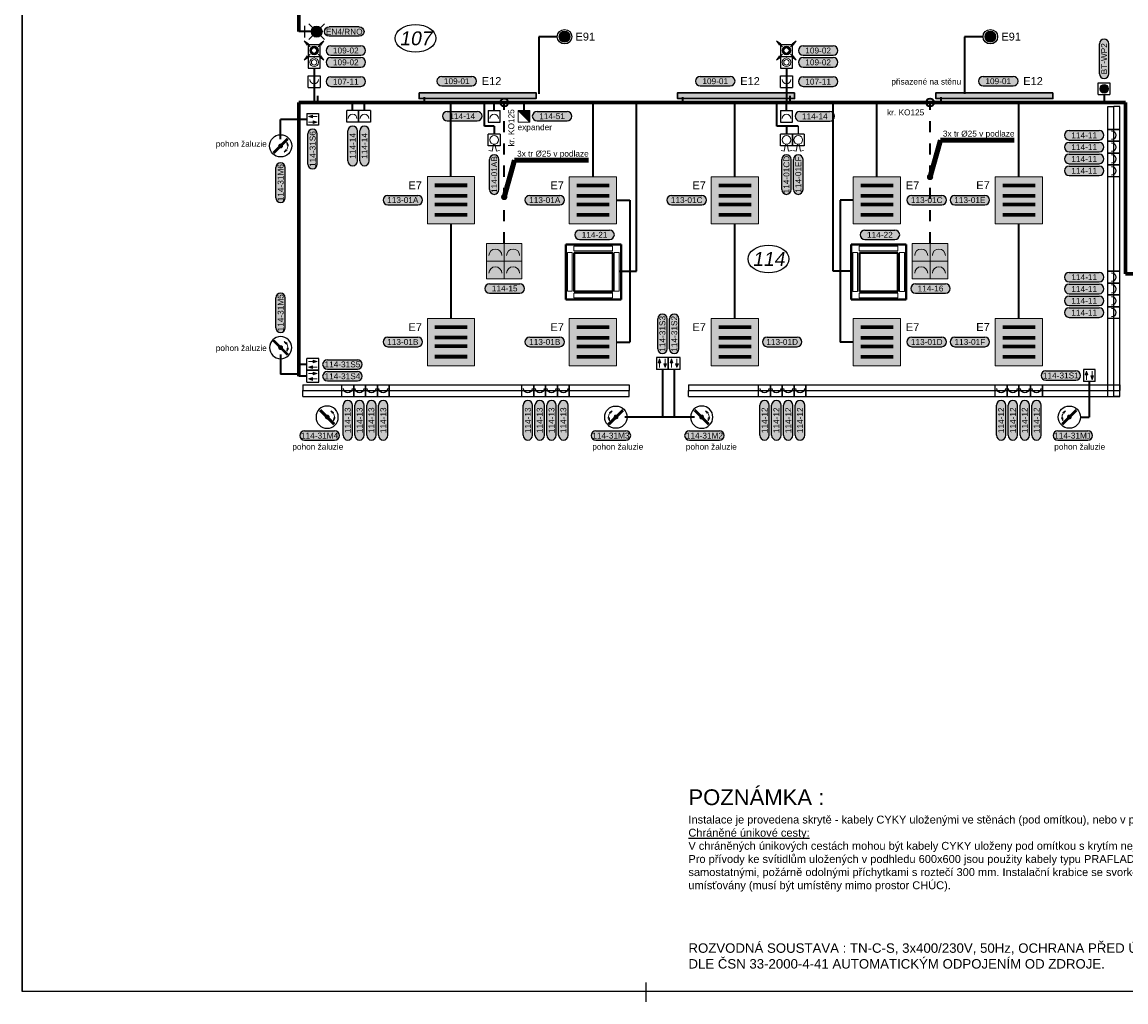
# Model space of a CAD drawing. Extents: x -19864 to 492529, y -84687 to -21221.
# Tile 4 of 34: x 87853 to 101851, y -82536 to -70103. Entities that reach past the tile are written whole.
import ezdxf
from ezdxf.enums import TextEntityAlignment as Align

# ---------------------------------------------------------------- set-up
doc = ezdxf.new("R2010")
doc.units = 0
doc.header["$MEASUREMENT"] = 0
doc.linetypes.add('DASHED', pattern=[0.564444, 0.282222, -0.282222])
doc.layers.get('0').update_dxf_attribs({"linetype": 'CONTINUOUS'})
for name, color, linetype, true_color in [('__32 Šrafy zařizovacích předmětů', 7, 'CONTINUOUS', 0xfed4aa), ('__Rudá tmavá', 7, 'CONTINUOUS', 0xdb0000), ('__Temná modrá', 7, 'CONTINUOUS', 0x0000c7), ('__Tyrkysová', 7, 'CONTINUOUS', 0x00d6a1), ('__Višňová', 7, 'CONTINUOUS', 0xdb0084)]:
    doc.layers.add(name, color=color, linetype=linetype, true_color=true_color)
for name, color, linetype in [('__91-Rozpiska', 207, 'CONTINUOUS'), ('__ELEKTRO PAVELKA', 4, 'CONTINUOUS'), ('__Fialová 220', 220, 'CONTINUOUS'), ('__Temná fialová', 195, 'CONTINUOUS'), ('__Zelená', 3, 'CONTINUOUS'), ('__Žlutá', 2, 'CONTINUOUS')]:
    doc.layers.add(name, color=color, linetype=linetype)
doc.layers.add('MP2000N', color=7, linetype='CONTINUOUS', plot=False)
doc.layers.add('VzT', color=1, linetype='CONTINUOUS', lineweight=40)
doc.styles.add('Arial', font='arial.ttf')
doc.styles.add('GENERATED_STYLE_1', font='arial.ttf')
doc.dimstyles.get("Standard").update_dxf_attribs({"dimtxt": 150, "dimasz": 200, "dimexe": 0.18, "dimexo": 0.0625, "dimgap": 100, "dimtad": 1, "dimdec": 4, "dimzin": 0, "dimdsep": 46, "dimtxsty": 'GENERATED_STYLE_1', "dimcen": 0.09, "dimadec": 0, "dimazin": 0, "dimtfac": 1, "dimtdec": 4, "dimtofl": 0, "dimtmove": 0, "dimatfit": 3, "dimfxl": 1, "dimtolj": 1, "dimtzin": 0, "dimarcsym": 0})

# ---------------------------------------------------------------- blocks, each defined once
blk = doc.blocks.new('Zásuvky FLOORBOX')
at = {"ltscale": 2}
h = blk.add_hatch(color=21, dxfattribs=at)
h.dxf.hatch_style = 1
h.paths.add_polyline_path([(0, 0), (-150, 0), (-150, -150), (0, -150)])
h.paths.add_polyline_path([(150, 0), (0, 0), (0, -150), (150, -150)])
h.paths.add_polyline_path([(150, -150), (0, -150), (0, -300), (150, -300)])
h.paths.add_polyline_path([(0, -150), (-150, -150), (-150, -300), (0, -300)])
at = {"lineweight": 13}
for p, q in [((0, 0), (-150, 0)), ((-150, -150), (-150, 0)), ((0, 0), (0, -150)), ((150, 0), (0, 0)), ((0, -150), (0, 0)), ((150, 0), (150, -150)), ((0, -150), (-150, -150)), ((0, -150), (-150, -150)), ((-150, -300), (-150, -150)), ((150, -150), (0, -150)), ((0, -150), (0, -300)), ((150, -150), (0, -150)), ((0, -300), (0, -150)), ((150, -150), (150, -300)), ((0, -300), (-150, -300)), ((150, -300), (0, -300))]:
    blk.add_line(p, q, dxfattribs=at)
for centre in [(-75, -102.5), (75, -102.5), (-75, -252.5), (75, -252.5)]:
    blk.add_arc(centre, 55, 0, 180, dxfattribs=at)
blk = doc.blocks.new('Převodník')
h = blk.add_hatch(color=256)
h.dxf.hatch_style = 1
h.paths.add_polyline_path([(-75, 100), (75, 100), (75, 250)])
at = {"color": 7, "lineweight": 13}
for p, q in [((-75, 250), (75, 250)), ((-75, 100), (-75, 250)), ((75, 250), (75, 100)), ((-75, 100), (75, 100))]:
    blk.add_line(p, q, dxfattribs=at)
at = {"color": 7}
blk.add_line((-75, 100), (75, 250), dxfattribs=at)
blk.add_line((0, 0), (0, 100))
blk = doc.blocks.new('Svítidlo 4x14W')
at = {"ltscale": 2}
h = blk.add_hatch(color=2, dxfattribs=at)
h.dxf.hatch_style = 1
h.paths.add_polyline_path([(600, 600), (0, 600), (0, 0), (600, 0)])
at = {"color": 7}
for p, q in [((505, 502), (97, 502)), ((505, 492), (97, 492)), ((505, 482), (97, 482)), ((505, 472), (97, 472)), ((505, 370), (97, 370)), ((505, 360), (97, 360)), ((505, 350), (97, 350)), ((505, 340), (97, 340)), ((505, 260), (97, 260)), ((505, 250), (97, 250)), ((505, 240), (97, 240)), ((505, 230), (97, 230)), ((505, 128), (97, 128)), ((505, 118), (97, 118)), ((505, 108), (97, 108)), ((505, 98), (97, 98))]:
    blk.add_line(p, q, dxfattribs=at)
at = {"lineweight": 15}
blk.add_lwpolyline([(0, 600), (600, 600), (600, 0), (0, 0)], close=True, dxfattribs=at)
blk = doc.blocks.new('LEDPASEK08')
at = {"ltscale": 2}
h = blk.add_hatch(color=256, dxfattribs=at)
h.dxf.hatch_style = 1
h.paths.add_polyline_path([(0, -37), (0, 37), (-1484, 37), (-1484, -37)])
at = {"color": 7, "lineweight": 30, "ltscale": 2}
blk.add_lwpolyline([(0, 37), (0, -37), (-1484, -37), (-1484, 37)], close=True, dxfattribs=at)
blk = doc.blocks.new('A2-1ku50')
at = {"layer": '__91-Rozpiska', "linetype": 'Continuous'}
blk.add_line((-20041, 114), (-20041, -132), dxfattribs=at)
at = {"layer": 'MP2000N', "color": 6, "linetype": 'Continuous'}
for p in [(-27950, 20450), (0, 0)]:
    blk.add_line(p, (-27950, 0), dxfattribs=at)
blk.add_lwpolyline([(-27950, 20450), (0, 20450), (0, 0), (-27950, 0)], close=True, dxfattribs=at)
blk = doc.blocks.new('B107')
blk.add_hatch(color=2).paths.add_polyline_path([(55, 175, 1), (-55, 175, 1)])
for p, q in [((-75, 250), (75, 250)), ((-75, 100), (-75, 250)), ((75, 250), (75, 100)), ((-75, 100), (75, 100)), ((0, 0), (0, 100))]:
    blk.add_line(p, q)
at = {"color": 7, "lineweight": 13}
blk.add_circle((0, 175), 55, dxfattribs=at)
at = {"color": 7, "lineweight": 5}
blk.add_circle((0, 175), 35, dxfattribs=at)
blk = doc.blocks.new('tzhtzht')
for p, q in [((0, 0), (0, -150)), ((0, 0), (150, 0)), ((150, -150), (150, 0)), ((150, 0), (150, -150)), ((0, -150), (150, -150))]:
    blk.add_line(p, q)
at = {"color": 7}
blk.add_arc((75, -102), 55, 0, 180, dxfattribs=at)
blk = doc.blocks.new('A109')
at = {"lineweight": 5}
for points in [[(-35, 122), (-18, 172), (-53, 172)], [(35, 232), (18, 182), (35, 182), (53, 182)]]:
    blk.add_hatch(color=7, dxfattribs=at).paths.add_polyline_path(points)
for p, q in [((-75, 100), (-75, 250)), ((-75, 250), (75, 250)), ((75, 250), (75, 100)), ((-75, 100), (75, 100)), ((0, 0), (0, 100))]:
    blk.add_line(p, q)
at = {"color": 7, "lineweight": 5}
for p, q in [((-53, 172), (-18, 172)), ((-35, 122), (-53, 172)), ((-35, 122), (-18, 172)), ((35, 232), (18, 182)), ((53, 182), (18, 182)), ((35, 232), (53, 182))]:
    blk.add_line(p, q, dxfattribs=at)
at = {"color": 7, "lineweight": 13}
for p, q in [((-35, 172), (-35, 232)), ((35, 182), (35, 122))]:
    blk.add_line(p, q, dxfattribs=at)
blk = doc.blocks.new('T103')
at = {"lineweight": 13}
blk.add_hatch(color=7, dxfattribs=at).paths.add_polyline_path([(25, 0, 1), (-25, 0, 1)])
at = {"color": 7, "lineweight": 13}
for p, q in [((-96, -82), (82, 96)), ((-89, -89), (89, 89)), ((-82, -96), (96, 82)), ((-47, 79), (-82, 59)), ((-82, 59), (-68, 49)), ((-47, 79), (-68, 49)), ((-101, -10), (-83, -8)), ((-80, -45), (-101, -10)), ((-80, -45), (-83, -8))]:
    blk.add_line(p, q, dxfattribs=at)
blk.add_circle((0, 0), 141)
blk.add_circle((0, 0), 25, dxfattribs=at)
blk.add_arc((-1, 0), 91.4, 144.165, 185.7465, dxfattribs=at)
blk = doc.blocks.new('A201')
for p, q in [((-75, 250), (75, 250)), ((-75, 100), (-75, 250)), ((75, 250), (75, 100)), ((-75, 100), (75, 100)), ((0, 0), (0, 100))]:
    blk.add_line(p, q)
at = {"color": 7, "lineweight": 13}
blk.add_arc((0, 202.5), 55, 180, 0, dxfattribs=at)
blk = doc.blocks.new('A104')
at = {"color": 7, "lineweight": 13}
for p, q in [((-27, 318), (-67, 310)), ((-10, 229), (-27, 318)), ((10, 229), (27, 318)), ((27, 318), (67, 310))]:
    blk.add_line(p, q, dxfattribs=at)
for p, q in [((-75, 250), (75, 250)), ((-75, 100), (-75, 250)), ((75, 250), (75, 100)), ((-75, 100), (75, 100)), ((0, 0), (0, 100))]:
    blk.add_line(p, q)
blk.add_circle((0, 175), 55, dxfattribs=at)
blk = doc.blocks.new('Nouzové svítidlo stropní 102')
at = {"ltscale": 2}
h = blk.add_hatch(color=30, dxfattribs=at)
h.dxf.hatch_style = 1
h.paths.add_polyline_path([(-50, -50), (0, 0), (-50, 50, 0.198912), (-71, 0, 0.198912)])
h.paths.add_polyline_path([(50, 50), (0, 0), (50, -50, 0.198912), (71, 0, 0.198912)])
h = blk.add_hatch(color=2, dxfattribs=at)
h.dxf.hatch_style = 1
h.paths.add_polyline_path([(-50, 50), (0, 0), (50, 50, 0.414214)])
h.paths.add_polyline_path([(-50, -50, 0.414214), (50, -50), (0, 0)])
at = {"color": 7, "lineweight": 13}
for p, q in [((50, 50), (-50, -50)), ((50, -50), (-50, 50))]:
    blk.add_line(p, q, dxfattribs=at)
blk.add_circle((0, 0), 92.4)
blk.add_circle((0, 0), 70.7, dxfattribs=at)
blk = doc.blocks.new('TEXT POPIS 050')
h = blk.add_hatch(color=21)
h.dxf.hatch_style = 2
h.paths.add_polyline_path([(-1908, 600, 1), (-1908, -600), (1908, -600, 1), (1908, 600)])
at = {"color": 7}
for p, q in [((-1908, 600), (1908, 600)), ((-1908, -600), (1908, -600))]:
    blk.add_line(p, q, dxfattribs=at)
at = {"color": 7, "ltscale": 4}
for centre, start, end in [((-1908, 0), 90, 270), ((1908, 0), 270, 90)]:
    blk.add_arc(centre, 600, start, end, dxfattribs=at)
at = {"color": 7, "linetype": 'Continuous', "style": 'GENERATED_STYLE_1'}
blk.add_attdef('TEXT', text='', height=750, dxfattribs=at).set_placement((0, 0), align=Align.MIDDLE)
blk = doc.blocks.new('vývod světlo 2')
at = {"true_color": 0xffff33}
h = blk.add_hatch(color=2, dxfattribs=at)
h.dxf.hatch_style = 2
h.paths.add_polyline_path([(-191, 60, 1), (-191, -60), (191, -60, 1), (191, 60)])
at = {"color": 7}
for p, q in [((-191, 60), (191, 60)), ((-191, -60), (191, -60))]:
    blk.add_line(p, q, dxfattribs=at)
at = {"color": 7, "ltscale": 4}
for centre, start, end in [((-191, 0), 90, 270), ((191, 0), 270, 90)]:
    blk.add_arc(centre, 60, start, end, dxfattribs=at)
at = {"color": 7, "linetype": 'Continuous', "style": 'GENERATED_STYLE_1'}
blk.add_attdef('TEXT', text='', height=75, dxfattribs=at).set_placement((0, 0), align=Align.MIDDLE)
blk = doc.blocks.new('TLASAM')
for p, q in [((-75, 75), (75, 75)), ((-75, -75), (-75, 75)), ((75, 75), (75, -75)), ((-75, -75), (75, -75))]:
    blk.add_line(p, q)
at = {"color": 7, "lineweight": 13}
blk.add_circle((0, 0), 55, dxfattribs=at)
at = {"color": 7, "lineweight": 5}
blk.add_circle((0, 0), 35, dxfattribs=at)
blk = doc.blocks.new('PPRO')
h = blk.add_hatch(color=256)
edge = h.paths.add_edge_path()
edge.add_arc((0, 0), 55, 0, 360)
edge = h.paths.add_edge_path(flags=16)
edge.add_arc((0, 0), 32.5, 0, 360)
at = {"color": 7, "lineweight": 5}
for p, q in [((-125, 124), (-51, 47)), ((-125, 124), (-87, 68)), ((-125, 124), (-71, 83)), ((125, 124), (51, 47)), ((125, 124), (71, 83)), ((125, 124), (87, 68)), ((-125, -124), (-51, -47)), ((-125, -124), (-87, -68)), ((-125, -124), (-71, -83)), ((125, -124), (51, -47)), ((125, -124), (71, -83)), ((125, -124), (87, -68))]:
    blk.add_line(p, q, dxfattribs=at)
at = {"color": 7, "lineweight": 13}
for radius in [55, 32.5]:
    blk.add_circle((0, 0), radius, dxfattribs=at)
blk = doc.blocks.new('Nouzové světlo nástěnné')
at = {"ltscale": 2}
h = blk.add_hatch(color=30, dxfattribs=at)
h.dxf.hatch_style = 1
h.paths.add_polyline_path([(-141, 400, 0.198912), (-100, 300), (0, 400), (-100, 500, 0.198912)])
h.paths.add_polyline_path([(100, 500), (0, 400), (100, 300, 0.198912), (141, 400, 0.198912)])
h = blk.add_hatch(color=2, dxfattribs=at)
h.dxf.hatch_style = 1
h.paths.add_polyline_path([(100, 500, 0.414214), (-100, 500), (0, 400)])
h.paths.add_polyline_path([(0, 400), (-100, 300, 0.198912), (0, 259)])
h.paths.add_polyline_path([(100, 300), (0, 400), (0, 259, 0.198912)])
for p, q in [((-200, 600), (200, 200)), ((-200, 200), (200, 600)), ((0, 0), (0, 400)), ((-150, 100), (150, 100))]:
    blk.add_line(p, q)
at = {"color": 7, "lineweight": 13}
blk.add_circle((0, 400), 141, dxfattribs=at)

msp = doc.modelspace()

# ---------------------------------------------------------------- linework, layer by layer
at = {"color": 7}
for centre in [(92842, -70309), (97318, -73109)]:
    msp.add_ellipse(centre, major_axis=(-259, 0), ratio=0.6793, dxfattribs=at)
at = {"layer": '__32 Šrafy zařizovacích předmětů'}
for p, q in [((101622, -74855), (101622, -71174)), ((101622, -71174), (101697, -71174)), ((101697, -74855), (101697, -71174)), ((101772, -71174), (101697, -71174)), ((101772, -74855), (101772, -71174)), ((91412, -74705), (91412, -74780)), ((91412, -74705), (95552, -74705)), ((95552, -74705), (95552, -74780)), ((96302, -74705), (96302, -74780)), ((96302, -74705), (101772, -74705)), ((101772, -74705), (101772, -74780)), ((91412, -74855), (91412, -74780)), ((91412, -74780), (95552, -74780)), ((91412, -74855), (95552, -74855)), ((95552, -74855), (95552, -74780)), ((96302, -74855), (96302, -74780)), ((96302, -74780), (101772, -74780)), ((96302, -74855), (101772, -74855)), ((101622, -74855), (101697, -74855)), ((101772, -74855), (101697, -74855)), ((101772, -74855), (101772, -74780))]:
    msp.add_line(p, q, dxfattribs=at)
at = {"layer": '__Temná modrá', "lineweight": 70}
for p, q in [((91362, -66376), (91362, -70224)), ((101847, -71124), (91362, -71124)), ((91362, -71124), (91362, -74597)), ((101847, -73298), (101847, -71124)), ((103872, -73298), (101847, -73298))]:
    msp.add_line(p, q, dxfattribs=at)
at = {"layer": '__Temná modrá', "lineweight": 35}
for p, q in [((91590, -70224), (91362, -70224)), ((94640, -70289), (94405, -70289)), ((94405, -70289), (94405, -71014)), ((100040, -70289), (99805, -70289)), ((99805, -70289), (99805, -71014)), ((91556, -70689), (91556, -71124)), ((97546, -70689), (97546, -71124)), ((91556, -70924), (91556, -71124)), ((97546, -70924), (97546, -71124)), ((91601, -71038), (91601, -71124)), ((92956, -71124), (92956, -71054)), ((93840, -71224), (93840, -71102)), ((96234, -71124), (96234, -71054)), ((97546, -71224), (97546, -71102)), ((97591, -71038), (97591, -71124)), ((99509, -71124), (99509, -71054)), ((101574, -71024), (101574, -71124)), ((92045, -71224), (92045, -71124)), ((92195, -71224), (92195, -71124)), ((93292, -72064), (93292, -71124)), ((93719, -71424), (93719, -71124)), ((94218, -71224), (94218, -71124)), ((95093, -72065), (95093, -71124)), ((95645, -73265), (95645, -71124)), ((96893, -72065), (96893, -71124)), ((97426, -71424), (97426, -71124)), ((98140, -73265), (98140, -71124)), ((98693, -72065), (98693, -71124)), ((100493, -72065), (100493, -71124)), ((91131, -71587), (91131, -71338)), ((91462, -71338), (91131, -71338)), ((93840, -71424), (93719, -71424)), ((93840, -71424), (93840, -71524)), ((97696, -71424), (97426, -71424)), ((97546, -71424), (97546, -71524)), ((95393, -72365), (95558, -72365)), ((95558, -72365), (95558, -74165)), ((98393, -72365), (98227, -72365)), ((98227, -72365), (98227, -74165)), ((93292, -72664), (93292, -73864)), ((96893, -73865), (96893, -72665)), ((100493, -73865), (100493, -72665)), ((95420, -73265), (95645, -73265)), ((98366, -73265), (98140, -73265)), ((95393, -74165), (95558, -74165)), ((98393, -74165), (98227, -74165)), ((91131, -74321), (91131, -74570)), ((91464, -74447), (91364, -74447)), ((91362, -74570), (91131, -74570)), ((91464, -74597), (91364, -74597)), ((95973, -74510), (95973, -74610)), ((95973, -74610), (95973, -75116)), ((96123, -74510), (96123, -75116)), ((101386, -74663), (101386, -75116)), ((96381, -75116), (95495, -75116)), ((101274, -75116), (101386, -75116))]:
    msp.add_line(p, q, dxfattribs=at)
at = {"layer": '__Temná modrá', "linetype": 'DASHED', "lineweight": 35, "ltscale": 500}
for p, q in [((93967, -72912), (93967, -71124)), ((99367, -72912), (99367, -71124))]:
    msp.add_line(p, q, dxfattribs=at)
at = {"layer": '__Temná modrá', "lineweight": 35}
for centre in [(93967, -71124), (99367, -71124)]:
    msp.add_circle(centre, 50, dxfattribs=at)
at = {"layer": 'VzT'}
for p, q in [((94748, -72925), (95448, -72925)), ((94748, -73624), (94748, -72925)), ((95448, -72925), (95448, -73624)), ((98366, -72925), (99065, -72925)), ((98366, -73625), (98366, -72925)), ((99065, -72925), (99065, -73625)), ((94853, -73030), (95343, -73030)), ((94853, -73520), (94853, -73030)), ((95343, -73030), (95343, -73520)), ((98471, -73030), (98960, -73030)), ((98471, -73520), (98471, -73030)), ((98960, -73030), (98960, -73520)), ((95448, -73624), (94748, -73624)), ((95343, -73520), (94853, -73520)), ((99065, -73625), (98366, -73625)), ((98960, -73520), (98471, -73520))]:
    msp.add_line(p, q, dxfattribs=at)
at = {"layer": 'VzT', "color": 7, "lineweight": 9}
for p, q in [((94829, -73027), (94768, -73027)), ((94768, -73027), (94768, -73519)), ((94829, -73519), (94829, -73027)), ((94850, -72946), (94850, -73007)), ((95342, -72946), (94850, -72946)), ((94850, -73007), (95342, -73007)), ((95342, -73007), (95342, -72946)), ((95424, -73027), (95363, -73027)), ((95363, -73027), (95363, -73519)), ((95424, -73519), (95424, -73027)), ((98447, -73028), (98386, -73028)), ((98386, -73028), (98386, -73520)), ((98447, -73520), (98447, -73028)), ((98468, -72946), (98468, -73007)), ((98960, -72946), (98468, -72946)), ((98468, -73007), (98960, -73007)), ((98960, -73007), (98960, -72946)), ((99042, -73028), (98981, -73028)), ((98981, -73028), (98981, -73520)), ((99042, -73520), (99042, -73028)), ((94768, -73519), (94829, -73519)), ((94850, -73603), (94850, -73542)), ((94850, -73542), (95342, -73542)), ((95342, -73603), (94850, -73603)), ((95342, -73542), (95342, -73603)), ((95363, -73519), (95424, -73519)), ((98386, -73520), (98447, -73520)), ((98468, -73603), (98468, -73543)), ((98468, -73543), (98960, -73543)), ((98960, -73603), (98468, -73603)), ((98960, -73543), (98960, -73603)), ((98981, -73520), (99042, -73520))]:
    msp.add_line(p, q, dxfattribs=at)

# ---------------------------------------------------------------- block references
at = {"lineweight": 0}
ref = msp.add_blockref('vývod světlo 2', (91938, -70224), dxfattribs=dict(at, xscale=-1))
ref.add_attrib('TEXT', 'EN4/RNO', dxfattribs={"color": 7, "linetype": 'Continuous', "height": 75, "style": 'GENERATED_STYLE_1'}).set_placement((91938, -70224), align=Align.MIDDLE)
for p, values in [((91958, -70464), {'TEXT': '109-02'}), ((97948, -70464), {'TEXT': '109-02'}), ((91958, -70614), {'TEXT': '109-02'}), ((97948, -70614), {'TEXT': '109-02'}), ((93365, -70853), {'TEXT': '109-01'}), ((96643, -70853), {'TEXT': '109-01'}), ((100232, -70853), {'TEXT': '109-01'}), ((92681, -72362), {'TEXT': '113-01A'}), ((94481, -72362), {'TEXT': '113-01A'}), ((96281, -72362), {'TEXT': '113-01C'}), ((99325, -72362), {'TEXT': '113-01C'}), ((99872, -72362), {'TEXT': '113-01E'}), ((92681, -74162), {'TEXT': '113-01B'}), ((94481, -74162), {'TEXT': '113-01B'}), ((97492, -74162), {'TEXT': '113-01D'}), ((99325, -74162), {'TEXT': '113-01D'}), ((99872, -74162), {'TEXT': '113-01F'})]:
    msp.add_blockref('vývod světlo 2', p, dxfattribs=at).add_auto_attribs(values)
at = {"lineweight": 0, "rotation": 90}
for p, values in [((93840, -72038), {'TEXT': '114-01AB'}), ((97546, -72038), {'TEXT': '114-01CD'}), ((97696, -72038), {'TEXT': '114-01EF'})]:
    msp.add_blockref('vývod světlo 2', p, dxfattribs=at).add_auto_attribs(values)
at = {"layer": '__ELEKTRO PAVELKA', "ltscale": 4}
ref = msp.add_blockref('TEXT POPIS 050', (101574, -70569), dxfattribs=dict(at, xscale=0.1, yscale=0.1, zscale=0.1, rotation=90))
ref.add_attrib('TEXT', 'BT-WP2', dxfattribs={"layer": '0', "color": 7, "linetype": 'Continuous', "height": 75, "rotation": 90.1156, "style": 'GENERATED_STYLE_1'}).set_placement((101574, -70569), align=Align.MIDDLE)
ref = msp.add_blockref('TEXT POPIS 050', (91958, -70859), dxfattribs=dict(at, xscale=0.1, yscale=0.1, zscale=0.1))
ref.add_attrib('TEXT', '107-11', dxfattribs={"layer": '0', "color": 7, "linetype": 'Continuous', "height": 75, "rotation": 0.1156, "style": 'GENERATED_STYLE_1'}).set_placement((91958, -70859), align=Align.MIDDLE)
ref = msp.add_blockref('TEXT POPIS 050', (97948, -70859), dxfattribs=dict(at, xscale=0.1, yscale=0.1, zscale=0.1))
ref.add_attrib('TEXT', '107-11', dxfattribs={"layer": '0', "color": 7, "linetype": 'Continuous', "height": 75, "rotation": 0.1156, "style": 'GENERATED_STYLE_1'}).set_placement((97948, -70859), align=Align.MIDDLE)
ref = msp.add_blockref('TEXT POPIS 050', (93435, -71297), dxfattribs=dict(at, xscale=0.1, yscale=0.1, zscale=0.1))
ref.add_attrib('TEXT', '114-14', dxfattribs={"layer": '0', "color": 7, "linetype": 'Continuous', "height": 75, "rotation": 0.1156, "style": 'GENERATED_STYLE_1'}).set_placement((93435, -71297), align=Align.MIDDLE)
ref = msp.add_blockref('TEXT POPIS 050', (94574, -71298), dxfattribs=dict(at, xscale=0.1, yscale=0.1, zscale=0.1))
ref.add_attrib('TEXT', '114-51', dxfattribs={"layer": '0', "color": 7, "linetype": 'Continuous', "height": 75, "rotation": 0.1156, "style": 'GENERATED_STYLE_1'}).set_placement((94574, -71298), align=Align.MIDDLE)
ref = msp.add_blockref('TEXT POPIS 050', (97906, -71299), dxfattribs=dict(at, xscale=0.1, yscale=0.1, zscale=0.1))
ref.add_attrib('TEXT', '114-14', dxfattribs={"layer": '0', "color": 7, "linetype": 'Continuous', "height": 75, "rotation": 0.1156, "style": 'GENERATED_STYLE_1'}).set_placement((97906, -71299), align=Align.MIDDLE)
ref = msp.add_blockref('TEXT POPIS 050', (91537, -71714), dxfattribs=dict(at, xscale=0.1, yscale=0.1, zscale=0.1, rotation=90))
ref.add_attrib('TEXT', '114-31S6', dxfattribs={"layer": '0', "color": 7, "linetype": 'Continuous', "height": 75, "rotation": 90.1156, "style": 'GENERATED_STYLE_1'}).set_placement((91537, -71714), align=Align.MIDDLE)
ref = msp.add_blockref('TEXT POPIS 050', (92045, -71675), dxfattribs=dict(at, xscale=0.1, yscale=0.1, zscale=0.1, rotation=90))
ref.add_attrib('TEXT', '114-14', dxfattribs={"layer": '0', "color": 7, "linetype": 'Continuous', "height": 75, "rotation": 90.1156, "style": 'GENERATED_STYLE_1'}).set_placement((92045, -71675), align=Align.MIDDLE)
ref = msp.add_blockref('TEXT POPIS 050', (92195, -71675), dxfattribs=dict(at, xscale=0.1, yscale=0.1, zscale=0.1, rotation=90))
ref.add_attrib('TEXT', '114-14', dxfattribs={"layer": '0', "color": 7, "linetype": 'Continuous', "height": 75, "rotation": 90.1156, "style": 'GENERATED_STYLE_1'}).set_placement((92195, -71675), align=Align.MIDDLE)
ref = msp.add_blockref('TEXT POPIS 050', (101322, -71540), dxfattribs=dict(at, xscale=0.1, yscale=0.1, zscale=0.1))
ref.add_attrib('TEXT', '114-11', dxfattribs={"layer": '0', "color": 7, "linetype": 'Continuous', "height": 75, "rotation": 0.1156, "style": 'GENERATED_STYLE_1'}).set_placement((101322, -71540), align=Align.MIDDLE)
ref = msp.add_blockref('TEXT POPIS 050', (101322, -71690), dxfattribs=dict(at, xscale=0.1, yscale=0.1, zscale=0.1))
ref.add_attrib('TEXT', '114-11', dxfattribs={"layer": '0', "color": 7, "linetype": 'Continuous', "height": 75, "rotation": 0.1156, "style": 'GENERATED_STYLE_1'}).set_placement((101322, -71690), align=Align.MIDDLE)
ref = msp.add_blockref('TEXT POPIS 050', (101322, -71840), dxfattribs=dict(at, xscale=0.1, yscale=0.1, zscale=0.1))
ref.add_attrib('TEXT', '114-11', dxfattribs={"layer": '0', "color": 7, "linetype": 'Continuous', "height": 75, "rotation": 0.1156, "style": 'GENERATED_STYLE_1'}).set_placement((101322, -71840), align=Align.MIDDLE)
ref = msp.add_blockref('TEXT POPIS 050', (91131, -72141), dxfattribs=dict(at, xscale=0.1, yscale=0.1, zscale=0.1, rotation=90))
ref.add_attrib('TEXT', '114-31M6', dxfattribs={"layer": '0', "color": 7, "linetype": 'Continuous', "height": 75, "rotation": 90.1156, "style": 'GENERATED_STYLE_1'}).set_placement((91131, -72141), align=Align.MIDDLE)
ref = msp.add_blockref('TEXT POPIS 050', (101322, -71990), dxfattribs=dict(at, xscale=0.1, yscale=0.1, zscale=0.1))
ref.add_attrib('TEXT', '114-11', dxfattribs={"layer": '0', "color": 7, "linetype": 'Continuous', "height": 75, "rotation": 0.1156, "style": 'GENERATED_STYLE_1'}).set_placement((101322, -71990), align=Align.MIDDLE)
ref = msp.add_blockref('TEXT POPIS 050', (95113, -72802), dxfattribs=dict(at, xscale=0.1, yscale=0.1, zscale=0.1))
ref.add_attrib('TEXT', '114-21', dxfattribs={"layer": '0', "color": 7, "linetype": 'Continuous', "height": 75, "rotation": 0.1156, "style": 'GENERATED_STYLE_1'}).set_placement((95113, -72802), align=Align.MIDDLE)
ref = msp.add_blockref('TEXT POPIS 050', (98731, -72802), dxfattribs=dict(at, xscale=0.1, yscale=0.1, zscale=0.1))
ref.add_attrib('TEXT', '114-22', dxfattribs={"layer": '0', "color": 7, "linetype": 'Continuous', "height": 75, "rotation": 0.1156, "style": 'GENERATED_STYLE_1'}).set_placement((98731, -72802), align=Align.MIDDLE)
ref = msp.add_blockref('TEXT POPIS 050', (101322, -73340), dxfattribs=dict(at, xscale=0.1, yscale=0.1, zscale=0.1))
ref.add_attrib('TEXT', '114-11', dxfattribs={"layer": '0', "color": 7, "linetype": 'Continuous', "height": 75, "rotation": 0.1156, "style": 'GENERATED_STYLE_1'}).set_placement((101322, -73340), align=Align.MIDDLE)
ref = msp.add_blockref('TEXT POPIS 050', (93973, -73484), dxfattribs=dict(at, xscale=0.1, yscale=0.1, zscale=0.1))
ref.add_attrib('TEXT', '114-15', dxfattribs={"layer": '0', "color": 7, "linetype": 'Continuous', "height": 75, "rotation": 0.1156, "style": 'GENERATED_STYLE_1'}).set_placement((93973, -73484), align=Align.MIDDLE)
ref = msp.add_blockref('TEXT POPIS 050', (99373, -73484), dxfattribs=dict(at, xscale=0.1, yscale=0.1, zscale=0.1))
ref.add_attrib('TEXT', '114-16', dxfattribs={"layer": '0', "color": 7, "linetype": 'Continuous', "height": 75, "rotation": 0.1156, "style": 'GENERATED_STYLE_1'}).set_placement((99373, -73484), align=Align.MIDDLE)
ref = msp.add_blockref('TEXT POPIS 050', (101322, -73490), dxfattribs=dict(at, xscale=0.1, yscale=0.1, zscale=0.1))
ref.add_attrib('TEXT', '114-11', dxfattribs={"layer": '0', "color": 7, "linetype": 'Continuous', "height": 75, "rotation": 0.1156, "style": 'GENERATED_STYLE_1'}).set_placement((101322, -73490), align=Align.MIDDLE)
ref = msp.add_blockref('TEXT POPIS 050', (91131, -73792), dxfattribs=dict(at, xscale=0.1, yscale=0.1, zscale=0.1, rotation=90))
ref.add_attrib('TEXT', '114-31M5', dxfattribs={"layer": '0', "color": 7, "linetype": 'Continuous', "height": 75, "rotation": 90.1156, "style": 'GENERATED_STYLE_1'}).set_placement((91131, -73792), align=Align.MIDDLE)
ref = msp.add_blockref('TEXT POPIS 050', (101322, -73640), dxfattribs=dict(at, xscale=0.1, yscale=0.1, zscale=0.1))
ref.add_attrib('TEXT', '114-11', dxfattribs={"layer": '0', "color": 7, "linetype": 'Continuous', "height": 75, "rotation": 0.1156, "style": 'GENERATED_STYLE_1'}).set_placement((101322, -73640), align=Align.MIDDLE)
ref = msp.add_blockref('TEXT POPIS 050', (101322, -73790), dxfattribs=dict(at, xscale=0.1, yscale=0.1, zscale=0.1))
ref.add_attrib('TEXT', '114-11', dxfattribs={"layer": '0', "color": 7, "linetype": 'Continuous', "height": 75, "rotation": 0.1156, "style": 'GENERATED_STYLE_1'}).set_placement((101322, -73790), align=Align.MIDDLE)
ref = msp.add_blockref('TEXT POPIS 050', (95973, -74059), dxfattribs=dict(at, xscale=0.1, yscale=0.1, zscale=0.1, rotation=90))
ref.add_attrib('TEXT', '114-31S3', dxfattribs={"layer": '0', "color": 7, "linetype": 'Continuous', "height": 75, "rotation": 90.1156, "style": 'GENERATED_STYLE_1'}).set_placement((95973, -74059), align=Align.MIDDLE)
ref = msp.add_blockref('TEXT POPIS 050', (96123, -74059), dxfattribs=dict(at, xscale=0.1, yscale=0.1, zscale=0.1, rotation=90))
ref.add_attrib('TEXT', '114-31S2', dxfattribs={"layer": '0', "color": 7, "linetype": 'Continuous', "height": 75, "rotation": 90.1156, "style": 'GENERATED_STYLE_1'}).set_placement((96123, -74059), align=Align.MIDDLE)
ref = msp.add_blockref('TEXT POPIS 050', (91915, -74447), dxfattribs=dict(at, xscale=0.1, yscale=0.1, zscale=0.1))
ref.add_attrib('TEXT', '114-31S5', dxfattribs={"layer": '0', "color": 7, "linetype": 'Continuous', "height": 75, "rotation": 0.1156, "style": 'GENERATED_STYLE_1'}).set_placement((91915, -74447), align=Align.MIDDLE)
ref = msp.add_blockref('TEXT POPIS 050', (91915, -74597), dxfattribs=dict(at, xscale=0.1, yscale=0.1, zscale=0.1))
ref.add_attrib('TEXT', '114-31S4', dxfattribs={"layer": '0', "color": 7, "linetype": 'Continuous', "height": 75, "rotation": 0.1156, "style": 'GENERATED_STYLE_1'}).set_placement((91915, -74597), align=Align.MIDDLE)
ref = msp.add_blockref('TEXT POPIS 050', (101026, -74588), dxfattribs=dict(at, xscale=0.1, yscale=0.1, zscale=0.1))
ref.add_attrib('TEXT', '114-31S1', dxfattribs={"layer": '0', "color": 7, "linetype": 'Continuous', "height": 75, "rotation": 0.1156, "style": 'GENERATED_STYLE_1'}).set_placement((101026, -74588), align=Align.MIDDLE)
ref = msp.add_blockref('TEXT POPIS 050', (91983, -75156), dxfattribs=dict(at, xscale=0.1, yscale=0.1, zscale=0.1, rotation=90))
ref.add_attrib('TEXT', '114-13', dxfattribs={"layer": '0', "color": 7, "linetype": 'Continuous', "height": 75, "rotation": 90.1156, "style": 'GENERATED_STYLE_1'}).set_placement((91983, -75156), align=Align.MIDDLE)
ref = msp.add_blockref('TEXT POPIS 050', (92133, -75156), dxfattribs=dict(at, xscale=0.1, yscale=0.1, zscale=0.1, rotation=90))
ref.add_attrib('TEXT', '114-13', dxfattribs={"layer": '0', "color": 7, "linetype": 'Continuous', "height": 75, "rotation": 90.1156, "style": 'GENERATED_STYLE_1'}).set_placement((92133, -75156), align=Align.MIDDLE)
ref = msp.add_blockref('TEXT POPIS 050', (92283, -75156), dxfattribs=dict(at, xscale=0.1, yscale=0.1, zscale=0.1, rotation=90))
ref.add_attrib('TEXT', '114-13', dxfattribs={"layer": '0', "color": 7, "linetype": 'Continuous', "height": 75, "rotation": 90.1156, "style": 'GENERATED_STYLE_1'}).set_placement((92283, -75156), align=Align.MIDDLE)
ref = msp.add_blockref('TEXT POPIS 050', (92433, -75156), dxfattribs=dict(at, xscale=0.1, yscale=0.1, zscale=0.1, rotation=90))
ref.add_attrib('TEXT', '114-13', dxfattribs={"layer": '0', "color": 7, "linetype": 'Continuous', "height": 75, "rotation": 90.1156, "style": 'GENERATED_STYLE_1'}).set_placement((92433, -75156), align=Align.MIDDLE)
ref = msp.add_blockref('TEXT POPIS 050', (94267, -75156), dxfattribs=dict(at, xscale=0.1, yscale=0.1, zscale=0.1, rotation=90))
ref.add_attrib('TEXT', '114-13', dxfattribs={"layer": '0', "color": 7, "linetype": 'Continuous', "height": 75, "rotation": 90.1156, "style": 'GENERATED_STYLE_1'}).set_placement((94267, -75156), align=Align.MIDDLE)
ref = msp.add_blockref('TEXT POPIS 050', (94417, -75156), dxfattribs=dict(at, xscale=0.1, yscale=0.1, zscale=0.1, rotation=90))
ref.add_attrib('TEXT', '114-13', dxfattribs={"layer": '0', "color": 7, "linetype": 'Continuous', "height": 75, "rotation": 90.1156, "style": 'GENERATED_STYLE_1'}).set_placement((94417, -75156), align=Align.MIDDLE)
ref = msp.add_blockref('TEXT POPIS 050', (94567, -75156), dxfattribs=dict(at, xscale=0.1, yscale=0.1, zscale=0.1, rotation=90))
ref.add_attrib('TEXT', '114-13', dxfattribs={"layer": '0', "color": 7, "linetype": 'Continuous', "height": 75, "rotation": 90.1156, "style": 'GENERATED_STYLE_1'}).set_placement((94567, -75156), align=Align.MIDDLE)
ref = msp.add_blockref('TEXT POPIS 050', (94717, -75156), dxfattribs=dict(at, xscale=0.1, yscale=0.1, zscale=0.1, rotation=90))
ref.add_attrib('TEXT', '114-13', dxfattribs={"layer": '0', "color": 7, "linetype": 'Continuous', "height": 75, "rotation": 90.1156, "style": 'GENERATED_STYLE_1'}).set_placement((94717, -75156), align=Align.MIDDLE)
ref = msp.add_blockref('TEXT POPIS 050', (97268, -75156), dxfattribs=dict(at, xscale=0.1, yscale=0.1, zscale=0.1, rotation=90))
ref.add_attrib('TEXT', '114-12', dxfattribs={"layer": '0', "color": 7, "linetype": 'Continuous', "height": 75, "rotation": 90.1156, "style": 'GENERATED_STYLE_1'}).set_placement((97268, -75156), align=Align.MIDDLE)
ref = msp.add_blockref('TEXT POPIS 050', (97418, -75156), dxfattribs=dict(at, xscale=0.1, yscale=0.1, zscale=0.1, rotation=90))
ref.add_attrib('TEXT', '114-12', dxfattribs={"layer": '0', "color": 7, "linetype": 'Continuous', "height": 75, "rotation": 90.1156, "style": 'GENERATED_STYLE_1'}).set_placement((97418, -75156), align=Align.MIDDLE)
ref = msp.add_blockref('TEXT POPIS 050', (97568, -75156), dxfattribs=dict(at, xscale=0.1, yscale=0.1, zscale=0.1, rotation=90))
ref.add_attrib('TEXT', '114-12', dxfattribs={"layer": '0', "color": 7, "linetype": 'Continuous', "height": 75, "rotation": 90.1156, "style": 'GENERATED_STYLE_1'}).set_placement((97568, -75156), align=Align.MIDDLE)
ref = msp.add_blockref('TEXT POPIS 050', (97718, -75156), dxfattribs=dict(at, xscale=0.1, yscale=0.1, zscale=0.1, rotation=90))
ref.add_attrib('TEXT', '114-12', dxfattribs={"layer": '0', "color": 7, "linetype": 'Continuous', "height": 75, "rotation": 90.1156, "style": 'GENERATED_STYLE_1'}).set_placement((97718, -75156), align=Align.MIDDLE)
ref = msp.add_blockref('TEXT POPIS 050', (100268, -75156), dxfattribs=dict(at, xscale=0.1, yscale=0.1, zscale=0.1, rotation=90))
ref.add_attrib('TEXT', '114-12', dxfattribs={"layer": '0', "color": 7, "linetype": 'Continuous', "height": 75, "rotation": 90.1156, "style": 'GENERATED_STYLE_1'}).set_placement((100268, -75156), align=Align.MIDDLE)
ref = msp.add_blockref('TEXT POPIS 050', (100418, -75156), dxfattribs=dict(at, xscale=0.1, yscale=0.1, zscale=0.1, rotation=90))
ref.add_attrib('TEXT', '114-12', dxfattribs={"layer": '0', "color": 7, "linetype": 'Continuous', "height": 75, "rotation": 90.1156, "style": 'GENERATED_STYLE_1'}).set_placement((100418, -75156), align=Align.MIDDLE)
ref = msp.add_blockref('TEXT POPIS 050', (100568, -75156), dxfattribs=dict(at, xscale=0.1, yscale=0.1, zscale=0.1, rotation=90))
ref.add_attrib('TEXT', '114-12', dxfattribs={"layer": '0', "color": 7, "linetype": 'Continuous', "height": 75, "rotation": 90.1156, "style": 'GENERATED_STYLE_1'}).set_placement((100568, -75156), align=Align.MIDDLE)
ref = msp.add_blockref('TEXT POPIS 050', (100718, -75156), dxfattribs=dict(at, xscale=0.1, yscale=0.1, zscale=0.1, rotation=90))
ref.add_attrib('TEXT', '114-12', dxfattribs={"layer": '0', "color": 7, "linetype": 'Continuous', "height": 75, "rotation": 90.1156, "style": 'GENERATED_STYLE_1'}).set_placement((100718, -75156), align=Align.MIDDLE)
ref = msp.add_blockref('TEXT POPIS 050', (91626, -75350), dxfattribs=dict(at, xscale=0.1, yscale=0.1, zscale=0.1))
ref.add_attrib('TEXT', '114-31M4', dxfattribs={"layer": '0', "color": 7, "linetype": 'Continuous', "height": 75, "rotation": 0.1156, "style": 'GENERATED_STYLE_1'}).set_placement((91626, -75350), align=Align.MIDDLE)
ref = msp.add_blockref('TEXT POPIS 050', (95320, -75350), dxfattribs=dict(at, xscale=0.1, yscale=0.1, zscale=0.1))
ref.add_attrib('TEXT', '114-31M3', dxfattribs={"layer": '0', "color": 7, "linetype": 'Continuous', "height": 75, "rotation": 0.1156, "style": 'GENERATED_STYLE_1'}).set_placement((95320, -75350), align=Align.MIDDLE)
ref = msp.add_blockref('TEXT POPIS 050', (96506, -75350), dxfattribs=dict(at, xscale=0.1, yscale=0.1, zscale=0.1))
ref.add_attrib('TEXT', '114-31M2', dxfattribs={"layer": '0', "color": 7, "linetype": 'Continuous', "height": 75, "rotation": 0.1156, "style": 'GENERATED_STYLE_1'}).set_placement((96506, -75350), align=Align.MIDDLE)
ref = msp.add_blockref('TEXT POPIS 050', (101178, -75350), dxfattribs=dict(at, xscale=0.1, yscale=0.1, zscale=0.1))
ref.add_attrib('TEXT', '114-31M1', dxfattribs={"layer": '0', "color": 7, "linetype": 'Continuous', "height": 75, "rotation": 0.1156, "style": 'GENERATED_STYLE_1'}).set_placement((101178, -75350), align=Align.MIDDLE)
at = {"layer": '__Fialová 220', "xscale": -1, "rotation": 180}
msp.add_blockref('Převodník', (94218, -71124), dxfattribs=at)
at = {"layer": '__Rudá tmavá'}
for name, p in [('A201', (91556, -71034)), ('A201', (97546, -71034)), ('T103', (95383, -75116)), ('T103', (101133, -75116))]:
    msp.add_blockref(name, p, dxfattribs=at)
for name, p, rotation in [('A201', (92045, -71124), 180), ('A201', (92195, -71124), 180), ('A109', (91362, -71338), 270), ('T103', (91131, -71674), 180)]:
    msp.add_blockref(name, p, dxfattribs=dict(at, rotation=rotation))
at = {"layer": '__Rudá tmavá', "xscale": -1}
for name, p, rotation in [('A201', (93840, -71124), 180), ('A201', (97546, -71124), 180), ('tzhtzht', (101772, -71615), 270), ('tzhtzht', (101772, -71765), 270), ('tzhtzht', (101772, -71915), 270), ('tzhtzht', (101772, -72065), 270), ('tzhtzht', (101772, -73415), 270), ('tzhtzht', (101772, -73565), 270), ('tzhtzht', (101772, -73715), 270), ('tzhtzht', (101772, -73865), 270), ('A109', (91364, -74447), 270), ('A109', (91364, -74597), 270), ('tzhtzht', (91908, -74855), 180), ('tzhtzht', (92058, -74855), 180), ('tzhtzht', (92208, -74855), 180), ('tzhtzht', (92358, -74855), 180), ('tzhtzht', (94192, -74855), 180), ('tzhtzht', (94342, -74855), 180), ('tzhtzht', (94492, -74855), 180), ('tzhtzht', (94642, -74855), 180), ('tzhtzht', (97193, -74855), 180), ('tzhtzht', (97343, -74855), 180), ('tzhtzht', (97493, -74855), 180), ('tzhtzht', (97643, -74855), 180), ('tzhtzht', (100193, -74855), 180), ('tzhtzht', (100343, -74855), 180), ('tzhtzht', (100493, -74855), 180), ('tzhtzht', (100643, -74855), 180)]:
    msp.add_blockref(name, p, dxfattribs=dict(at, rotation=rotation))
for name, p in [('T103', (91131, -74234)), ('A109', (95973, -74610)), ('A109', (96123, -74610)), ('A109', (101386, -74763)), ('T103', (91722, -75116)), ('T103', (96472, -75116))]:
    msp.add_blockref(name, p, dxfattribs=at)
at = {"layer": '__Temná modrá', "lineweight": 0, "xscale": -0.5, "yscale": 0.5, "zscale": 0.5, "rotation": 270}
msp.add_blockref('Nouzové světlo nástěnné', (91390, -70224), dxfattribs=at)
at = {"layer": '__Temná modrá', "lineweight": 0}
for p in [(94732, -70289), (100132, -70289)]:
    msp.add_blockref('Nouzové svítidlo stropní 102', p, dxfattribs=at)
at = {"layer": '__Temná modrá', "xscale": -1, "rotation": 180}
for p in [(91556, -70464), (97546, -70464), (91556, -70614), (97546, -70614)]:
    msp.add_blockref('TLASAM', p, dxfattribs=at)
at = {"layer": '__Temná modrá'}
for name, p in [('B107', (101574, -71124)), ('Svítidlo 4x14W', (92992, -72664)), ('Svítidlo 4x14W', (94792, -72665)), ('Svítidlo 4x14W', (96593, -72665)), ('Svítidlo 4x14W', (98393, -72665)), ('Svítidlo 4x14W', (100193, -72665)), ('Svítidlo 4x14W', (92992, -74464)), ('Svítidlo 4x14W', (94792, -74465)), ('Svítidlo 4x14W', (96593, -74465)), ('Svítidlo 4x14W', (98393, -74465)), ('Svítidlo 4x14W', (100193, -74465))]:
    msp.add_blockref(name, p, dxfattribs=at)
at = {"layer": '__Temná modrá', "rotation": 180}
for p in [(93840, -71424), (97546, -71424), (97696, -71424)]:
    msp.add_blockref('A104', p, dxfattribs=at)
at = {"layer": '__Temná modrá', "xscale": 1.5, "yscale": 1.5, "zscale": 1.5}
for p in [(93967, -72912), (99367, -72912)]:
    msp.add_blockref('Zásuvky FLOORBOX', p, dxfattribs=at)
at = {"layer": '__Zelená', "rotation": 180}
for p in [(91556, -70464), (97546, -70464)]:
    msp.add_blockref('PPRO', p, dxfattribs=at)
at = {"layer": '__Žlutá', "xscale": -1}
msp.add_blockref('LEDPASEK08', (92887, -71037), dxfattribs=at)
at = {"layer": '__Žlutá'}
for p in [(97650, -71037), (100925, -71037)]:
    msp.add_blockref('LEDPASEK08', p, dxfattribs=at)
at = {"layer": 'MP2000N', "color": 6}
msp.add_blockref('A2-1ku50', (115803, -82404), dxfattribs=at)

# ---------------------------------------------------------------- texts
at = {"width": 8500, "attachment_point": 1, "style": 'Arial'}
for s, insert, char_height in [('{\\H2x;POZNÁMKA :\\P}Instalace je provedena skrytě - kabely CYKY uloženými ve stěnách (pod omítkou), nebo v podhledu.\\P{\\LChráněné únikové cesty:}\\PV chráněných únikových cestách mohou být kabely CYKY uloženy pod omítkou s krytím nejméně 10 mm.\\PPro přívody ke svítidlům uložených v podhledu 600x600 jsou použity kabely typu PRAFLADUR kotvené přímo na stropě (nad podhledem) samostatnými, požárně odolnými příchytkami s roztečí 300 mm. Instalační krabice se svorkovnicí (krabice KR68) nesmí být v CHÚC umísťovány (musí být umístěny mimo prostor CHÚC).', (96303, -79839), 100), ('ROZVODNÁ SOUSTAVA : TN-C-S, 3x400/230V, 50Hz, OCHRANA PŘED ÚRAZEM ELEKTRICKÝM PROUDEM DLE ČSN 33-2000-4-41 AUTOMATICKÝM ODPOJENÍM OD ZDROJE.', (96303, -81793), 120)]:
    msp.add_mtext(s, dxfattribs=dict(at, insert=insert, char_height=char_height))
at = {"layer": '__Temná fialová', "style": 'Arial'}
for s, p in [('přisazené na stěnu', (98876, -70896)), ('kr. KO125', (98822, -71287)), ('expander', (94136, -71475)), ('3x tr %%C25 v podlaze', (99530, -71556)), ('pohon žaluzie', (90309, -71685)), ('3x tr %%C25 v podlaze', (94130, -71810)), ('pohon žaluzie', (90309, -74277)), ('pohon žaluzie', (91280, -75529)), ('pohon žaluzie', (95084, -75529)), ('pohon žaluzie', (96270, -75529)), ('pohon žaluzie', (100942, -75529))]:
    msp.add_text(s, height=75, dxfattribs=at).set_placement(p)
msp.add_text('kr. KO125', height=75, rotation=90, dxfattribs=at).set_placement((94094, -71681))
at = {"layer": '__Temná modrá', "lineweight": 0, "style": 'Arial'}
for s, p in [('E91', (94871, -70338)), ('E91', (100271, -70338)), ('E12', (93682, -70902)), ('E12', (96960, -70902)), ('E12', (100549, -70902)), ('E7', (92753, -72224)), ('E7', (94553, -72224)), ('E7', (96353, -72224)), ('E7', (99060, -72224)), ('E7', (99953, -72223)), ('E7', (92753, -74024)), ('E7', (94553, -74024)), ('E7', (96353, -74024)), ('E7', (99060, -74024)), ('E7', (99953, -74023))]:
    msp.add_text(s, height=100, dxfattribs=at).set_placement(p)
at = {"layer": '__Tyrkysová', "style": 'Arial', "oblique": 10}
for s, p in [('107', (92842, -70309)), ('114', (97318, -73109))]:
    msp.add_text(s, height=175, dxfattribs=at).set_placement(p, align=Align.MIDDLE_CENTER)

# ---------------------------------------------------------------- leaders
at = {"layer": '__Višňová'}
for points in [[(99367, -72069), (99499, -71600), (100435, -71600)], [(93967, -72323), (94099, -71854), (95035, -71854)]]:
    msp.add_leader(points, dimstyle='Standard', override={"dimtxt": 2, "dimasz": 80, "dimexe": 2.5, "dimexo": 2.5, "dimgap": 1.5, "dimdec": 2, "dimcen": -3, "dimdle": 1.25, "dimclrd": 256, "dimclre": 256, "dimclrt": 2, "dimadec": 4, "dimtfac": 0.75, "dimtdec": 2, "dimtmove": 2, "dimldrblk": 'Dot', "dimtvp": 1.5, "dimlwd": 65535, "dimlwe": 65535}, dxfattribs=at)

doc.saveas('drawing.dxf')
